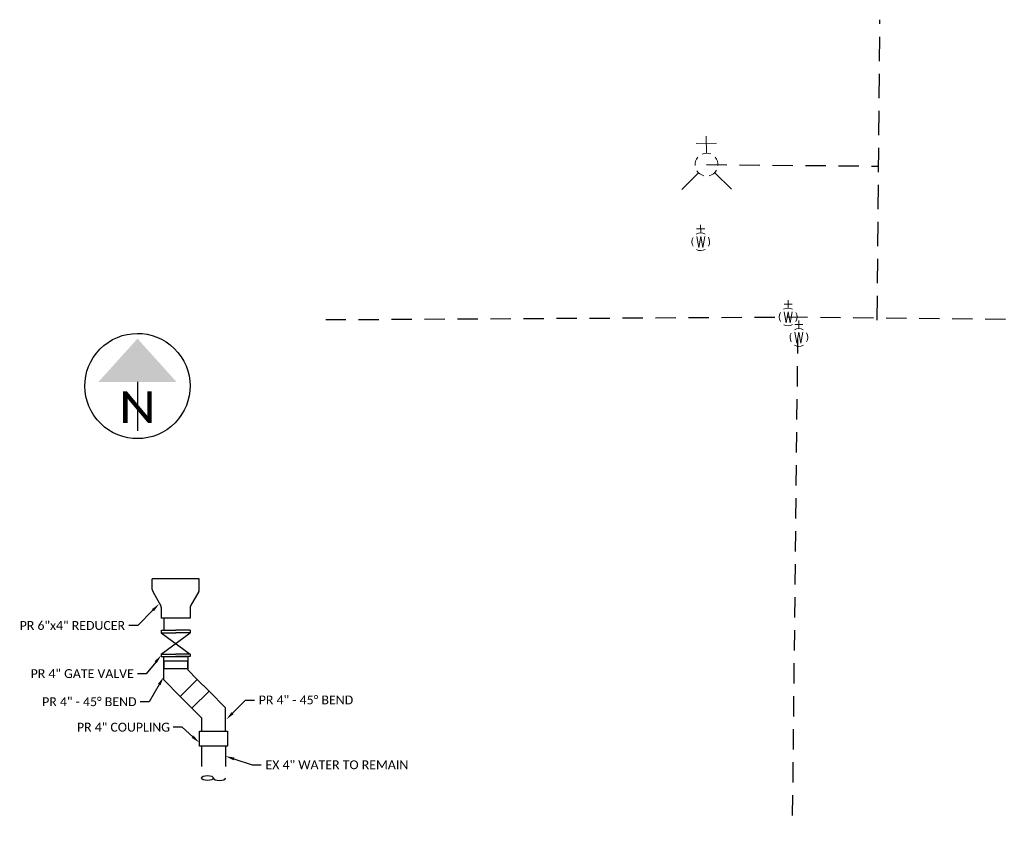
# Model space of a CAD drawing. Header units: feet. Extents: x 2205882 to 2207247, y 306378 to 307009.
# Tile 11 of 12: x 2207221 to 2207229, y 306953 to 306959. Entities that reach past the tile are written whole.
import ezdxf
from ezdxf import colors
from ezdxf.entities.mleader import LeaderData, LeaderLine
from ezdxf.enums import TextEntityAlignment as Align
from ezdxf.math import Vec2, Vec3

# ---------------------------------------------------------------- set-up
doc = ezdxf.new("R2010")
doc.units = ezdxf.units.FT
doc.header["$MEASUREMENT"] = 0
doc.linetypes.add('3', pattern=[0.22, 0.16, -0.06])
for name, color, linetype in [('SH_Data', 7, 'Continuous'), ('SH_Text', 7, 'Continuous'), ('SH_TextM', 7, 'Continuous'), ('UT_P_Water_Cells', 133, 'Continuous'), ('UT_X_Water', 10, '3'), ('UT_X_Water_Cells', 131, 'Continuous')]:
    doc.layers.add(name, color=color, linetype=linetype)
doc.styles.add('Font 70-Main Title', font='calibri.ttf', dxfattribs={"width": 1.15, "height": 0.25})
doc.styles.add('StraightNormal', font='calibri.ttf', dxfattribs={"height": 0.14})

# ---------------------------------------------------------------- blocks, each defined once
blk = doc.blocks.new('NARROW')
at = {"layer": 'SH_Data', "color": 7, "linetype": 'Continuous'}
blk.add_line((0, 0.0325), (0, -0.3543), dxfattribs=at)
blk.add_arc((0, 0), 0.4148, 129.77984, 129.76332, dxfattribs=at)
blk.add_solid([(0, 0.3738), (-0.3076, 0.0325), (0.3076, 0.0325)], dxfattribs=at)
at = {"layer": 'SH_Data', "color": 7, "linetype": 'Continuous', "style": 'Font 70-Main Title', "width": 1.15}
blk.add_text('N', height=0.25, dxfattribs=at).set_placement((-0.0007, -0.1663), align=Align.MIDDLE_CENTER)
blk = doc.blocks.new('A$Cdf5d6533-flat-2')
at = {"color": 133}
for p, q in [((0.2165, 0), (-0.2165, 0)), ((-0.2165, -0.0989), (-0.2165, 0)), ((0.2165, -0.0989), (0.2165, 0)), ((-0.2122, -0.1152), (-0.1374, -0.2482)), ((0.2122, -0.1152), (0.1374, -0.2482)), ((-0.1331, -0.2645), (-0.1331, -0.3634)), ((0.1331, -0.2645), (0.1331, -0.3634)), ((0.1331, -0.3634), (-0.1331, -0.3634))]:
    blk.add_line(p, q, dxfattribs=at)
for centre, start, end in [((-0.1831, -0.0989), 180, 209.35775), ((0.1831, -0.0989), 330.64225, 360), ((-0.1665, -0.2645), 360, 29.35775), ((0.1665, -0.2645), 150.64225, 180)]:
    blk.add_arc(centre, 0.0333, start, end, dxfattribs=at)
blk = doc.blocks.new('pvcsch40-10x6red-flat-2')
at = {"layer": 'UT_P_Water_Cells'}
blk.add_blockref('A$Cdf5d6533-flat-2', (0, 0), dxfattribs=at)
blk = doc.blocks.new('end-flat-6')
at = {"color": 10}
for centre, end_param in [((-0.1668, 0), 9.424778), ((-0.0556, 0), 6.283185)]:
    blk.add_ellipse(centre, major_axis=(0.0556, 0), ratio=0.401763, start_param=3.141593, end_param=end_param, dxfattribs=at)
blk = doc.blocks.new('000VALVE_6')
for p, q in [((-0.148, 0.2), (-0.181, 0.2)), ((-0.181, 0.2), (-0.181, 0)), ((-0.148, 0.2), (-0.148, 0)), ((0.148, 0.2), (-0.148, -0.2)), ((-0.148, 0.2), (0.148, -0.2)), ((0.181, 0.2), (0.148, 0.2)), ((0.148, 0.2), (0.148, 0)), ((0.181, 0.2), (0.181, 0)), ((-0.181, -0.2), (-0.181, 0)), ((-0.148, -0.2), (-0.148, 0)), ((0.148, -0.2), (0.148, 0)), ((0.181, -0.2), (0.181, 0)), ((-0.148, -0.2), (-0.181, -0.2)), ((0.181, -0.2), (0.148, -0.2))]:
    blk.add_line(p, q)
blk = doc.blocks.new('WGV')
at = {"layer": 'UT_X_Water_Cells', "color": 133, "linetype": 'Continuous', "lineweight": 0}
for p, q in [((0.0318, 0.1018), (-0.0318, 0.1018)), ((0, 0.07), (0, 0.1336))]:
    blk.add_line(p, q, dxfattribs=at)
at = {"layer": 'UT_X_Water_Cells', "color": 133, "linetype": 'Continuous', "lineweight": 0, "flags": 128}
blk.add_lwpolyline([(-0.0318, 0.041), (-0.0159, -0.0452), (0, 0.041), (0.016, -0.0452), (0.0318, 0.041)], dxfattribs=at)
at = {"layer": 'UT_X_Water_Cells', "color": 133, "linetype": 'Continuous', "lineweight": 0, "extrusion": (0, 0, -1)}
blk.add_arc((0, 0.0001), 0.07, 330.01836, 29.98164, dxfattribs=at)
at = {"layer": 'UT_X_Water_Cells', "color": 133, "linetype": 'Continuous', "lineweight": 0}
for start, end in [(60.01836, 120.01574), (330.01836, 29.98164), (239.98426, 299.98164)]:
    blk.add_arc((0, 0.0001), 0.07, start, end, dxfattribs=at)
blk = doc.blocks.new('FH_FIRE HYDRANT')
at = {"layer": 'UT_X_Water_Cells', "linetype": 'Continuous', "lineweight": 0}
for p, q in [((0.479, 1.005), (-0.481, 1.005)), ((-0.001, 0.54), (-0.001, 1.349)), ((-0.382, -0.382), (-1.169, -1.169)), ((0.381, -0.382), (1.169, -1.169))]:
    blk.add_line(p, q, dxfattribs=at)
for start, end in [(68.1395, 112.038), (140.021, 184.0629), (356.0165, 39.9889), (211.8788, 255.8479), (283.8239, 329.9097)]:
    blk.add_arc((0, 0), 0.54, start, end, dxfattribs=at)

msp = doc.modelspace()

# ---------------------------------------------------------------- linework, layer by layer
at = {"layer": 'UT_P_Water_Cells'}
msp.add_line((2207222.4639, 306954.3862, -252.1325), (2207222.4639, 306954.2908, -252.1325), dxfattribs=at)
at = {"layer": 'UT_P_Water_Cells', "elevation": -252.1325}
for points in [[(2207222.4639, 306954.0849), (2207222.6539, 306954.0849), (2207222.6539, 306953.9793), (2207222.7286, 306953.9046), (2207222.5934, 306953.7693), (2207222.4639, 306953.902)], [(2207222.4639, 306953.9896), (2207222.6539, 306953.9896), (2207222.6539, 306954.0486), (2207222.4639, 306954.0486)], [(2207222.8212, 306953.8119), (2207222.6868, 306953.6775), (2207222.5934, 306953.7693), (2207222.7285, 306953.9045)], [(2207222.761, 306953.4967), (2207222.9511, 306953.4967), (2207222.9511, 306953.6797), (2207222.8216, 306953.8123), (2207222.6863, 306953.677), (2207222.761, 306953.6024)], [(2207222.7448, 306953.4967), (2207222.9673, 306953.4967), (2207222.9673, 306953.3787), (2207222.7448, 306953.3787)]]:
    msp.add_lwpolyline(points, close=True, dxfattribs=at)
at = {"layer": 'UT_X_Water'}
for p, q in [((2207226.7432, 306957.9623), (2207228.0996, 306957.9505)), ((2207227.4224, 306952.8326), (2207227.4634, 306956.5823)), ((2207222.761, 306953.1704, -252.1325), (2207222.761, 306953.1704, -252.1325)), ((2207222.9511, 306953.1704, -252.1325), (2207222.9511, 306953.1704, -252.1325))]:
    msp.add_line(p, q, dxfattribs=at)
at = {"layer": 'UT_X_Water', "ltscale": 1.2, "flags": 128}
msp.add_lwpolyline([(2207228.0891, 306956.7348), (2207228.1096, 306959.1046)], dxfattribs=at)
at = {"layer": 'UT_X_Water', "flags": 128}
msp.add_lwpolyline([(2207223.7408, 306956.7401), (2207227.3868, 306956.7611), (2207231.5926, 306956.7219)], dxfattribs=at)
at = {"layer": 'UT_X_Water', "elevation": -252.1325}
for points in [[(2207222.761, 306953.3787), (2207222.761, 306953.1273)], [(2207222.9511, 306953.3787), (2207222.9511, 306953.1273)]]:
    msp.add_lwpolyline(points, dxfattribs=at)

# ---------------------------------------------------------------- block references
at = {"xscale": 0.855, "yscale": 0.855, "zscale": 0.855}
for name, p in [('pvcsch40-10x6red-flat-2', (2207222.5589, 306954.6969, -252.1325)), ('end-flat-6', (2207222.9511, 306953.1273, -252.1325))]:
    msp.add_blockref(name, p, dxfattribs=at)
at = {"layer": 'SH_Text'}
msp.add_blockref('NARROW', (2207222.2571, 306956.2168), dxfattribs=at)
at = {"layer": 'UT_P_Water_Cells', "xscale": 0.5700284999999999, "yscale": 0.5700284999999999, "zscale": 0.5700284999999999, "rotation": 90}
msp.add_blockref('000VALVE_6', (2207222.5589, 306954.1879, -252.1325), dxfattribs=at)
at = {"layer": 'UT_X_Water_Cells', "xscale": 0.1666666, "yscale": 0.1666666, "zscale": 0.1666666, "rotation": 0.3018335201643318}
msp.add_blockref('FH_FIRE HYDRANT', (2207226.7432, 306957.9623), dxfattribs=at)
at = {"layer": 'UT_X_Water_Cells', "rotation": 0.3018335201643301}
for p in [(2207226.6978, 306957.354, 87.5542), (2207227.3868, 306956.7611, 87.5532), (2207227.4718, 306956.5996, 87.5498)]:
    msp.add_blockref('WGV', p, dxfattribs=at)

# ---------------------------------------------------------------- leaders
at = {"layer": 'SH_TextM'}
ml = msp.add_multileader_mtext('Standard', dxfattribs=at)
ml.set_content('PR 6"x4" REDUCER', color=256, style='StraightNormal')
ml.set_leader_properties(color=256, lineweight=-1)
ml.build(insert=Vec2(0, 0))
ml.multileader.update_dxf_attribs({"text_left_attachment_type": 2, "text_right_attachment_type": 2, "dogleg_length": 0.14, "arrow_head_size": 0.07, "scale": 0.5})
ctx = ml.context
ctx.base_point, ctx.scale, ctx.char_height, ctx.arrow_head_size, ctx.landing_gap_size, ctx.plane_origin = Vec3(2207221.2935, 306954.3286, -252.1325), 0.5, 0.07, 0.07, 0.035, Vec3(2207222.4377, 306954.1359, -252.1325)
ctx.left_attachment, ctx.right_attachment = 2, 2
notes = []
notes.append((ctx, [(0, (1, 1, 0), (2207222.2596, 306954.3286, -252.1325), (-1, 0), 0.07, [(0, [(2207222.4282, 306954.4998, -252.1325)], 0, [])])]))
ctx.mtext.insert, ctx.mtext.flow_direction = Vec3(2207221.3285, 306954.3644, -252.1325), 5
ml = msp.add_multileader_mtext('Standard', dxfattribs=at)
ml.set_content('PR 4" GATE VALVE', color=256, style='StraightNormal')
ml.set_leader_properties(color=256, lineweight=-1)
ml.build(insert=Vec2(0, 0))
ml.multileader.update_dxf_attribs({"text_left_attachment_type": 2, "text_right_attachment_type": 2, "dogleg_length": 0.14, "arrow_head_size": 0.07, "scale": 0.5})
ctx = ml.context
ctx.base_point, ctx.scale, ctx.char_height, ctx.arrow_head_size, ctx.landing_gap_size, ctx.plane_origin = Vec3(2207221.3799, 306953.9491, -252.1325), 0.5, 0.07, 0.07, 0.035, Vec3(2207221.0947, 306953.9326, -252.1325)
ctx.left_attachment, ctx.right_attachment = 2, 2
notes.append((ctx, [(1, (1, 1, 0), (2207222.3266, 306953.9491, -252.1325), (-1, 0), 0.07, [(0, [(2207222.4449, 306954.0952, -252.1325)], 0, [])])]))
ctx.mtext.insert, ctx.mtext.flow_direction = Vec3(2207221.4149, 306953.9849, -252.1325), 5
ml = msp.add_multileader_mtext('Standard', dxfattribs=at)
ml.set_content('PR 4" - 45%%D BEND', color=256, style='StraightNormal')
ml.set_leader_properties(color=256, lineweight=-1)
ml.build(insert=Vec2(0, 0))
ml.multileader.update_dxf_attribs({"text_left_attachment_type": 2, "text_right_attachment_type": 2, "dogleg_length": 0.14, "arrow_head_size": 0.07, "scale": 0.5})
ctx = ml.context
ctx.base_point, ctx.scale, ctx.char_height, ctx.arrow_head_size, ctx.landing_gap_size, ctx.plane_origin = Vec3(2207221.4705, 306953.7279, -252.1325), 0.5, 0.07, 0.07, 0.035, Vec3(2207221.5829, 306954.1511, -252.1325)
ctx.left_attachment, ctx.right_attachment = 2, 2
notes.append((ctx, [(1, (1, 1, 0), (2207222.3487, 306953.7279, -252.1325), (-1, 0), 0.07, [(0, [(2207222.4639, 306953.9243, -252.1325)], 0, [])])]))
ctx.mtext.insert, ctx.mtext.flow_direction = Vec3(2207221.5055, 306953.7634, -252.1325), 5
ml = msp.add_multileader_mtext('Standard', dxfattribs=at)
ml.set_content('PR 4" - 45%%D BEND', color=256, style='StraightNormal')
ml.set_leader_properties(color=256, lineweight=-1)
ml.build(insert=Vec2(0, 0))
ml.multileader.update_dxf_attribs({"text_left_attachment_type": 2, "text_right_attachment_type": 2, "dogleg_length": 0.14, "arrow_head_size": 0.07, "scale": 0.5})
ctx = ml.context
ctx.base_point, ctx.scale, ctx.char_height, ctx.arrow_head_size, ctx.landing_gap_size, ctx.plane_origin = Vec3(2207223.1784, 306953.7418, -252.1325), 0.5, 0.07, 0.07, 0.035, Vec3(2207222.9583, 306953.589, -252.1325)
ctx.left_attachment, ctx.right_attachment = 2, 2
notes.append((ctx, [(0, (1, 1, 0), (2207223.1084, 306953.7418, -252.1325), (1, 0), 0.07, [(0, [(2207222.9583, 306953.589, -252.1325)], 0, [])])]))
ctx.mtext.insert, ctx.mtext.flow_direction = Vec3(2207223.2134, 306953.7773, -252.1325), 5
ml = msp.add_multileader_mtext('Standard', dxfattribs=at)
ml.set_content('PR 4" COUPLING', color=256, style='StraightNormal')
ml.set_leader_properties(color=256, lineweight=-1)
ml.build(insert=Vec2(0, 0))
ml.multileader.update_dxf_attribs({"text_left_attachment_type": 2, "text_right_attachment_type": 2, "dogleg_length": 0.14, "arrow_head_size": 0.07, "scale": 0.5})
ctx = ml.context
ctx.base_point, ctx.scale, ctx.char_height, ctx.arrow_head_size, ctx.landing_gap_size, ctx.plane_origin = Vec3(2207221.7449, 306953.5267, -252.1325), 0.5, 0.07, 0.07, 0.035, Vec3(2207221.1, 306953.7347, -252.1325)
ctx.left_attachment, ctx.right_attachment = 2, 2
notes.append((ctx, [(1, (1, 1, 0), (2207222.6089, 306953.5267, -252.1325), (-1, 0), 0.07, [(0, [(2207222.7448, 306953.406, -252.1325)], 0, [])])]))
ctx.mtext.insert, ctx.mtext.flow_direction = Vec3(2207221.7799, 306953.5626, -252.1325), 5
ml = msp.add_multileader_mtext('Standard', dxfattribs=at)
ml.set_content('EX 4" WATER TO REMAIN', color=256, style='StraightNormal')
ml.set_leader_properties(color=256, lineweight=-1)
ml.build(insert=Vec2(0, 0))
ml.multileader.update_dxf_attribs({"text_left_attachment_type": 2, "text_right_attachment_type": 2, "dogleg_length": 0.14, "arrow_head_size": 0.07, "scale": 0.5})
ctx = ml.context
ctx.base_point, ctx.scale, ctx.char_height, ctx.arrow_head_size, ctx.landing_gap_size, ctx.plane_origin = Vec3(2207223.2312, 306953.2304, -252.1325), 0.5, 0.07, 0.07, 0.035, Vec3(2207223.0174, 306953.1896, -252.1325)
ctx.left_attachment, ctx.right_attachment = 2, 2
notes.append((ctx, [(0, (1, 1, 0), (2207223.1612, 306953.2304, -252.1325), (1, 0), 0.07, [(0, [(2207222.9511, 306953.299, -252.1325)], 0, [])])]))
ctx.mtext.insert, ctx.mtext.flow_direction = Vec3(2207223.2662, 306953.2663, -252.1325), 5
for ctx, leaders in notes:
    for number, flags, end, landing, length, lines in leaders:
        leader = LeaderData()
        leader.index, (leader.has_last_leader_line, leader.has_dogleg_vector, leader.attachment_direction) = number, flags
        leader.last_leader_point, leader.dogleg_vector, leader.dogleg_length = Vec3(end), Vec3(landing), length
        for number, points, colour, breaks in lines:
            line = LeaderLine()
            line.index, line.vertices, line.color, line.breaks = number, Vec3.list(points), colors.encode_raw_color(colour), breaks
            leader.lines.append(line)
        ctx.leaders.append(leader)

doc.saveas('drawing.dxf')
